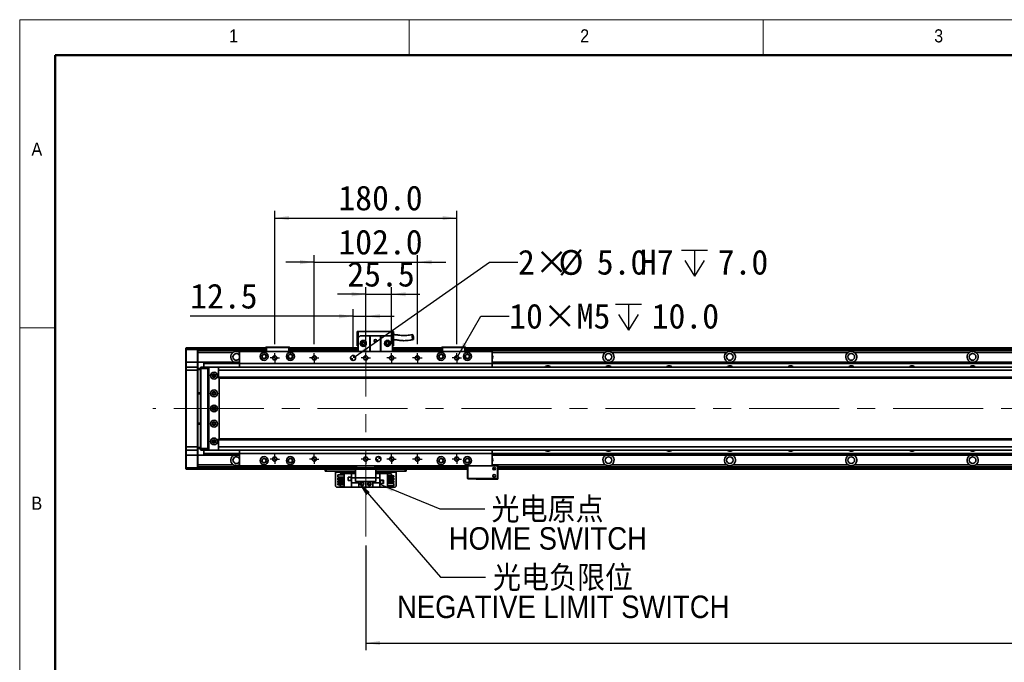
# Model space of a CAD drawing. Header units: millimetres. Extents: x 35 to 2905, y 35 to 2044.
# Tile 3 of 10: x 35 to 1008, y 1409 to 2044. Entities that reach past the tile are written whole.
import ezdxf

# ---------------------------------------------------------------- set-up
doc = ezdxf.new("R2010")
doc.units = ezdxf.units.MM
doc.header["$LTSCALE"] = 7
doc.linetypes.add('CENTERX2', pattern=[20.32, 12.7, -2.54, 2.54, -2.54])
doc.layers.add('黑色实线', color=7, linetype='Continuous')
doc.styles.add('SLDTEXTSTYLE0', font='Gothic.ttf', dxfattribs={"width": 0.913, "bigfont": 'bigfont'})
doc.styles.add('SLDTEXTSTYLE1', font='Gothic.ttf', dxfattribs={"width": 0.913})
doc.styles.add('SLDTEXTSTYLE8', font='txt')
doc.dimstyles.new('SLDDIMSTYLE0', dxfattribs={"dimtxt": 24.5, "dimasz": 14, "dimexe": 0, "dimexo": 0.0625, "dimgap": 6.125, "dimtad": 2, "dimdec": 1, "dimrnd": 1e-09, "dimzin": 4, "dimdsep": 46, "dimtxsty": 'SLDTEXTSTYLE8', "dimsah": 1, "dimcen": 0.09, "dimadec": 0, "dimazin": 1, "dimtfac": 1, "dimtdec": 1, "dimtmove": 0, "dimatfit": 0, "dimfxl": 0, "dimfrac": 2, "dimtolj": 1, "dimtzin": 12, "dimarcsym": 0})
doc.dimstyles.new('SLDDIMSTYLE1', dxfattribs={"dimtxt": 24.5, "dimasz": 14, "dimexe": 0, "dimexo": 0.0625, "dimgap": 6.125, "dimtad": 2, "dimdec": 1, "dimrnd": 1e-09, "dimzin": 12, "dimdsep": 46, "dimtxsty": 'SLDTEXTSTYLE8', "dimsah": 1, "dimcen": 0.09, "dimadec": 0, "dimazin": 3, "dimtfac": 1, "dimtdec": 1, "dimtmove": 0, "dimatfit": 0, "dimfxl": 0, "dimfrac": 2, "dimtolj": 1, "dimtzin": 12, "dimarcsym": 0})
doc.dimstyles.new('SLDDIMSTYLE2', dxfattribs={"dimtxt": 0.18, "dimasz": 14, "dimexe": 0, "dimexo": 0.0625, "dimgap": 0, "dimtad": 0, "dimtih": 1, "dimtoh": 1, "dimdec": 0, "dimrnd": 1e-09, "dimzin": 0, "dimdsep": 46, "dimtxsty": 'Standard', "dimsah": 1, "dimcen": 0.09, "dimadec": 0, "dimazin": 0, "dimtfac": 14, "dimtdec": 0, "dimtofl": 0, "dimtmove": 0, "dimatfit": 3, "dimfxl": 0, "dimfrac": 2, "dimtolj": 1, "dimtzin": 0, "dimarcsym": 0})
doc.dimstyles.new('SLDDIMSTYLE3', dxfattribs={"dimtxt": 24.5, "dimasz": 14, "dimexe": 0, "dimexo": 0.0625, "dimgap": 6.125, "dimtad": 2, "dimdec": 1, "dimrnd": 1e-09, "dimzin": 4, "dimdsep": 46, "dimtxsty": 'SLDTEXTSTYLE8', "dimsah": 1, "dimcen": 0.09, "dimadec": 0, "dimazin": 1, "dimtfac": 1, "dimtdec": 1, "dimtofl": 0, "dimtmove": 0, "dimatfit": 3, "dimfxl": 0, "dimfrac": 2, "dimtolj": 1, "dimtzin": 12, "dimarcsym": 0})
doc.dimstyles.new('SLDDIMSTYLE4', dxfattribs={"dimtxt": 24.5, "dimasz": 14, "dimexe": 0, "dimexo": 0.0625, "dimgap": 6.125, "dimtad": 0, "dimtih": 1, "dimtoh": 1, "dimdec": 1, "dimrnd": 1e-09, "dimzin": 4, "dimdsep": 46, "dimtxsty": 'SLDTEXTSTYLE8', "dimsah": 1, "dimcen": 0, "dimadec": 0, "dimazin": 1, "dimtfac": 1, "dimtdec": 1, "dimtofl": 0, "dimtmove": 0, "dimatfit": 3, "dimfxl": 0, "dimfrac": 2, "dimtolj": 1, "dimtzin": 12, "dimarcsym": 0})
doc.dimstyles.new('SLDDIMSTYLE5', dxfattribs={"dimtxt": 24.5, "dimasz": 14, "dimexe": 0, "dimexo": 0.0625, "dimgap": 6.125, "dimtad": 0, "dimtih": 1, "dimtoh": 1, "dimdec": 1, "dimrnd": 1e-09, "dimzin": 12, "dimdsep": 46, "dimtxsty": 'SLDTEXTSTYLE8', "dimsah": 1, "dimcen": 0, "dimadec": 0, "dimazin": 3, "dimtfac": 1, "dimtdec": 1, "dimtofl": 0, "dimtmove": 0, "dimatfit": 3, "dimfxl": 0, "dimfrac": 2, "dimtolj": 1, "dimtzin": 12, "dimarcsym": 0})

# ---------------------------------------------------------------- blocks, each defined once
blk = doc.blocks.new('_D_14')
at = {"layer": '黑色实线'}
for p, q in [((326.16, 1723.15), (326.16, 1811.32)), ((428.16, 1723.15), (428.16, 1811.32)), ((326.16, 1804.32), (298.16, 1804.32)), ((326.16, 1804.32), (428.16, 1804.32)), ((428.16, 1804.32), (456.16, 1804.32))]:
    blk.add_line(p, q, dxfattribs=at)
for points in [[(326.16, 1804.32), (312.16, 1806.42), (312.16, 1802.22)], [(428.16, 1804.32), (442.16, 1802.22), (442.16, 1806.42)]]:
    blk.add_solid(points, dxfattribs=at)
at = {"layer": '黑色实线', "insert": (350.05, 1836.46), "char_height": 24.5, "attachment_point": 1, "style": 'SLDTEXTSTYLE8'}
blk.add_mtext('102.0', dxfattribs=at)
blk = doc.blocks.new('_D_15')
at = {"layer": '黑色实线'}
for p, q in [((287.16, 1723.15), (287.16, 1854.92)), ((467.16, 1723.15), (467.16, 1854.92)), ((287.16, 1847.92), (467.16, 1847.92))]:
    blk.add_line(p, q, dxfattribs=at)
for points in [[(287.16, 1847.92), (301.16, 1845.82), (301.16, 1850.02)], [(467.16, 1847.92), (453.16, 1850.02), (453.16, 1845.82)]]:
    blk.add_solid(points, dxfattribs=at)
at = {"layer": '黑色实线', "insert": (350.05, 1880.06), "char_height": 24.5, "attachment_point": 1, "style": 'SLDTEXTSTYLE8'}
blk.add_mtext('180.0', dxfattribs=at)
blk = doc.blocks.new('_D_16')
at = {"layer": '黑色实线'}
for p, q in [((377.16, 1772.59), (349.16, 1772.59)), ((377.16, 1723.15), (377.16, 1779.59)), ((377.16, 1772.59), (402.66, 1772.59)), ((402.66, 1723.15), (402.66, 1779.59)), ((402.66, 1772.59), (430.66, 1772.59))]:
    blk.add_line(p, q, dxfattribs=at)
for points in [[(377.16, 1772.59), (363.16, 1774.69), (363.16, 1770.49)], [(402.66, 1772.59), (416.66, 1770.49), (416.66, 1774.69)]]:
    blk.add_solid(points, dxfattribs=at)
at = {"layer": '黑色实线', "insert": (358.9, 1804.74), "char_height": 24.5, "attachment_point": 1, "style": 'SLDTEXTSTYLE8'}
blk.add_mtext('25.5', dxfattribs=at)
blk = doc.blocks.new('_D_17')
at = {"layer": '黑色实线'}
for p, q in [((364.66, 1718.51), (364.66, 1757.87)), ((377.16, 1723.15), (377.16, 1757.87)), ((364.66, 1750.87), (203.5, 1750.87)), ((364.66, 1750.87), (377.16, 1750.87)), ((377.16, 1750.87), (405.16, 1750.87))]:
    blk.add_line(p, q, dxfattribs=at)
for points in [[(364.66, 1750.87), (350.66, 1752.97), (350.66, 1748.77)], [(377.16, 1750.87), (391.16, 1748.77), (391.16, 1752.97)]]:
    blk.add_solid(points, dxfattribs=at)
at = {"layer": '黑色实线', "insert": (203.5, 1783.02), "char_height": 24.5, "attachment_point": 1, "style": 'SLDTEXTSTYLE8'}
blk.add_mtext('12.5', dxfattribs=at)
blk = doc.blocks.new('SW_SYMBOL_HOLE_DEPTH')
at = {"layer": '黑色实线', "color": 0}
for p, q in [((0, 6125), (5600, 6125)), ((2800, 6125), (2800, 525)), ((700, 3885), (2800, 525)), ((4900, 3885), (2800, 525))]:
    blk.add_line(p, q, dxfattribs=at)
blk = doc.blocks.new('_D_18')
at = {"layer": '黑色实线'}
for p, q in [((468.21, 1711.44), (490.97, 1750.87)), ((490.97, 1750.87), (518.97, 1750.87))]:
    blk.add_line(p, q, dxfattribs=at)
blk.add_solid([(468.21, 1711.44), (477.02, 1722.51), (473.39, 1724.61)], dxfattribs=at)
at = {"layer": '黑色实线', "xscale": 0.004592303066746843, "yscale": 0.004592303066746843, "zscale": 0.004592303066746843}
blk.add_blockref('SW_SYMBOL_HOLE_DEPTH', (623.95, 1734.65), dxfattribs=at)
at = {"layer": '黑色实线', "char_height": 24.5, "attachment_point": 1, "style": 'SLDTEXTSTYLE8'}
for s, insert in [('10×M5', (518.97, 1763.21)), ('10.0', (659.81, 1763.21))]:
    blk.add_mtext(s, dxfattribs=dict(at, insert=insert))
blk = doc.blocks.new('_D_19')
at = {"layer": '黑色实线'}
for p, q in [((366.7, 1711.05), (499.61, 1804.32)), ((499.61, 1804.32), (527.61, 1804.32))]:
    blk.add_line(p, q, dxfattribs=at)
blk.add_solid([(366.7, 1711.05), (379.37, 1717.38), (376.96, 1720.81)], dxfattribs=at)
at = {"layer": '黑色实线', "xscale": 0.004592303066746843, "yscale": 0.004592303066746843, "zscale": 0.004592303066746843}
blk.add_blockref('SW_SYMBOL_HOLE_DEPTH', (689.25, 1788), dxfattribs=at)
at = {"layer": '黑色实线', "char_height": 24.5, "attachment_point": 1, "style": 'SLDTEXTSTYLE8'}
for s, insert in [('2×', (527.61, 1816.56)), ('%%c', (567.69, 1816.32)), ('5.0', (605.54, 1816.56)), ('H7', (648.21, 1816.56)), ('7.0', (725.11, 1816.56))]:
    blk.add_mtext(s, dxfattribs=dict(at, insert=insert))
blk = doc.blocks.new('_D_20')
at = {"layer": '黑色实线'}
for p, q in [((377.16, 1524.31), (377.16, 1420.82)), ((2057.16, 1528.16), (2057.16, 1420.82)), ((377.16, 1427.82), (2057.16, 1427.82))]:
    blk.add_line(p, q, dxfattribs=at)
for points in [[(377.16, 1427.82), (391.16, 1425.72), (391.16, 1429.92)], [(2057.16, 1427.82), (2043.16, 1429.92), (2043.16, 1425.72)]]:
    blk.add_solid(points, dxfattribs=at)
at = {"layer": '黑色实线', "insert": (1160.5, 1459.96), "char_height": 24.5, "attachment_point": 1, "style": 'SLDTEXTSTYLE8'}
blk.add_mtext('1680.0', dxfattribs=at)
blk = doc.blocks.new('SW_NOTE_7')
at = {"layer": '黑色实线', "color": 0, "char_height": 22.225, "attachment_point": 2}
for s, insert, style in [('光电原点', (62.07, 11.19), 'SLDTEXTSTYLE0'), ('HOME SWITCH', (62.3, -18.03), 'SLDTEXTSTYLE1')]:
    blk.add_mtext(s, dxfattribs=dict(at, insert=insert, style=style))
blk = doc.blocks.new('SW_NOTE_8')
at = {"layer": '黑色实线', "color": 0, "char_height": 22.225, "attachment_point": 2}
for s, insert, style in [('光电负限位', (76.78, 11.05), 'SLDTEXTSTYLE0'), ('NEGATIVE LIMIT SWITCH', (76.99, -18.18), 'SLDTEXTSTYLE1')]:
    blk.add_mtext(s, dxfattribs=dict(at, insert=insert, style=style))
blk = doc.blocks.new('SW_CENTERMARKSYMBOL_12')
at = {"layer": '黑色实线', "color": 0}
for p, q in [((-2.54, 0), (-4.64, 0)), ((0, 0), (-2.54, 0)), ((0, 2.54), (0, 4.64)), ((0, 0), (0, 2.54)), ((0, 0), (0, -2.54)), ((0, 0), (2.54, 0)), ((2.54, 0), (4.64, 0)), ((0, -2.54), (0, -4.64))]:
    blk.add_line(p, q, dxfattribs=at)
blk = doc.blocks.new('SW_CENTERMARKSYMBOL_13')
at = {"layer": '黑色实线', "color": 0}
for p, q in [((-2.54, 0), (-4.64, 0)), ((0, 0), (-2.54, 0)), ((0, 2.54), (0, 4.64)), ((0, 0), (0, 2.54)), ((0, 0), (0, -2.54)), ((0, 0), (2.54, 0)), ((2.54, 0), (4.64, 0)), ((0, -2.54), (0, -4.64))]:
    blk.add_line(p, q, dxfattribs=at)
blk = doc.blocks.new('SW_CENTERMARKSYMBOL_14')
at = {"layer": '黑色实线', "color": 0}
for p, q in [((-2.54, 0), (-4.64, 0)), ((0, 0), (-2.54, 0)), ((0, 2.54), (0, 4.64)), ((0, 0), (0, 2.54)), ((0, 0), (0, -2.54)), ((0, 0), (2.54, 0)), ((2.54, 0), (4.64, 0)), ((0, -2.54), (0, -4.64))]:
    blk.add_line(p, q, dxfattribs=at)
blk = doc.blocks.new('SW_CENTERMARKSYMBOL_15')
at = {"layer": '黑色实线', "color": 0}
for p, q in [((-2.54, 0), (-4.64, 0)), ((0, 0), (-2.54, 0)), ((0, 2.54), (0, 4.64)), ((0, 0), (0, 2.54)), ((0, 0), (0, -2.54)), ((0, 0), (2.54, 0)), ((2.54, 0), (4.64, 0)), ((0, -2.54), (0, -4.64))]:
    blk.add_line(p, q, dxfattribs=at)
blk = doc.blocks.new('SW_CENTERMARKSYMBOL_16')
at = {"layer": '黑色实线', "color": 0}
for p, q in [((-2.54, 0), (-4.64, 0)), ((0, 0), (-2.54, 0)), ((0, 2.54), (0, 4.64)), ((0, 0), (0, 2.54)), ((0, 0), (0, -2.54)), ((0, 0), (2.54, 0)), ((2.54, 0), (4.64, 0)), ((0, -2.54), (0, -4.64))]:
    blk.add_line(p, q, dxfattribs=at)
blk = doc.blocks.new('SW_CENTERMARKSYMBOL_17')
at = {"layer": '黑色实线', "color": 0}
for p, q in [((-2.54, 0), (-4.64, 0)), ((0, 0), (-2.54, 0)), ((0, 2.54), (0, 4.64)), ((0, 0), (0, 2.54)), ((0, 0), (0, -2.54)), ((0, 0), (2.54, 0)), ((2.54, 0), (4.64, 0)), ((0, -2.54), (0, -4.64))]:
    blk.add_line(p, q, dxfattribs=at)
blk = doc.blocks.new('SW_CENTERMARKSYMBOL_18')
at = {"layer": '黑色实线', "color": 0}
for p, q in [((-2.54, 0), (-4.64, 0)), ((0, 0), (-2.54, 0)), ((0, 2.54), (0, 4.64)), ((0, 0), (0, 2.54)), ((0, 0), (0, -2.54)), ((0, 0), (2.54, 0)), ((2.54, 0), (4.64, 0)), ((0, -2.54), (0, -4.64))]:
    blk.add_line(p, q, dxfattribs=at)
blk = doc.blocks.new('SW_CENTERMARKSYMBOL_19')
at = {"layer": '黑色实线', "color": 0}
for p, q in [((-2.54, 0), (-4.64, 0)), ((0, 0), (-2.54, 0)), ((0, 2.54), (0, 4.64)), ((0, 0), (0, 2.54)), ((0, 0), (0, -2.54)), ((0, 0), (2.54, 0)), ((2.54, 0), (4.64, 0)), ((0, -2.54), (0, -4.64))]:
    blk.add_line(p, q, dxfattribs=at)
blk = doc.blocks.new('SW_CENTERMARKSYMBOL_20')
at = {"layer": '黑色实线', "color": 0}
for p, q in [((-2.54, 0), (-4.64, 0)), ((0, 0), (-2.54, 0)), ((0, 2.54), (0, 4.64)), ((0, 0), (0, 2.54)), ((0, 0), (0, -2.54)), ((0, 0), (2.54, 0)), ((2.54, 0), (4.64, 0)), ((0, -2.54), (0, -4.64))]:
    blk.add_line(p, q, dxfattribs=at)
blk = doc.blocks.new('SW_CENTERMARKSYMBOL_21')
at = {"layer": '黑色实线', "color": 0}
for p, q in [((-2.54, 0), (-4.64, 0)), ((0, 0), (-2.54, 0)), ((0, 2.54), (0, 4.64)), ((0, 0), (0, 2.54)), ((0, 0), (0, -2.54)), ((0, 0), (2.54, 0)), ((2.54, 0), (4.64, 0)), ((0, -2.54), (0, -4.64))]:
    blk.add_line(p, q, dxfattribs=at)
blk = doc.blocks.new('SW_CENTERMARKSYMBOL_22')
at = {"layer": '黑色实线', "color": 0}
for p, q in [((-2.54, 0), (-4.64, 0)), ((0, 0), (-2.54, 0)), ((0, 2.54), (0, 4.64)), ((0, 0), (0, 2.54)), ((0, 0), (0, -2.54)), ((0, 0), (2.54, 0)), ((2.54, 0), (4.64, 0)), ((0, -2.54), (0, -4.64))]:
    blk.add_line(p, q, dxfattribs=at)
blk = doc.blocks.new('SW_CENTERMARKSYMBOL_23')
at = {"layer": '黑色实线', "color": 0}
for p, q in [((-2.54, 0), (-4.64, 0)), ((0, 0), (-2.54, 0)), ((0, 2.54), (0, 4.64)), ((0, 0), (0, 2.54)), ((0, 0), (0, -2.54)), ((0, 0), (2.54, 0)), ((2.54, 0), (4.64, 0)), ((0, -2.54), (0, -4.64))]:
    blk.add_line(p, q, dxfattribs=at)
blk = doc.blocks.new('SW_DOWELSYMBOL_2')
at = {"linetype": 'Continuous', "lineweight": 18}
h = blk.add_hatch(color=0, dxfattribs=at)
edge = h.paths.add_edge_path(flags=0)
edge.add_arc((0, 0), 2.5, 180, 270)
edge.add_line((0, -2.5), (0, 0))
edge.add_line((0, 0), (-2.5, 0))
h = blk.add_hatch(color=0, dxfattribs=at)
edge = h.paths.add_edge_path(flags=0)
edge.add_arc((0, 0), 2.5, 0, 90)
edge.add_line((0, 2.5), (0, 0))
edge.add_line((0, 0), (2.5, 0))
at = {"layer": '黑色实线', "color": 0}
blk.add_circle((0, 0), 2.5, dxfattribs=at)
blk = doc.blocks.new('SW_DOWELSYMBOL_3')
at = {"linetype": 'Continuous', "lineweight": 18}
h = blk.add_hatch(color=0, dxfattribs=at)
edge = h.paths.add_edge_path(flags=0)
edge.add_arc((0, 0), 2.5, 180, 270)
edge.add_line((0, -2.5), (0, 0))
edge.add_line((0, 0), (-2.5, 0))
h = blk.add_hatch(color=0, dxfattribs=at)
edge = h.paths.add_edge_path(flags=0)
edge.add_arc((0, 0), 2.5, 0, 90)
edge.add_line((0, 2.5), (0, 0))
edge.add_line((0, 0), (2.5, 0))
at = {"layer": '黑色实线', "color": 0}
blk.add_circle((0, 0), 2.5, dxfattribs=at)

msp = doc.modelspace()

# ---------------------------------------------------------------- linework, layer by layer
at = {"color": 7, "linetype": 'Continuous', "lineweight": 18}
for p, q in [((2905, 2044), (35, 2044)), ((35, 2044), (35, 35)), ((420, 2009), (420, 2044)), ((770, 2044), (770, 2009)), ((70, 2009), (2870, 2009)), ((70, 2009), (70, 70)), ((70, 1739.5), (35, 1739.5))]:
    msp.add_line(p, q, dxfattribs=at)
at = {"color": 7, "linetype": 'Continuous', "lineweight": 50}
for p, q in [((2870, 2009), (70, 2009)), ((70, 2009), (70, 70))]:
    msp.add_line(p, q, dxfattribs=at)
at = {"color": 7, "linetype": 'Continuous', "lineweight": 35}
for p, q in [((368.66, 1735.92), (369.66, 1735.92)), ((368.66, 1735.92), (368.66, 1721.52)), ((369.66, 1729.52), (369.66, 1735.92)), ((369.66, 1735.92), (403.66, 1735.92)), ((403.66, 1735.92), (404.66, 1735.92)), ((403.66, 1735.92), (403.66, 1729.52)), ((404.66, 1721.52), (404.66, 1735.92)), ((371.66, 1731.52), (369.66, 1729.52)), ((369.66, 1729.52), (369.66, 1716.12)), ((371.66, 1731.52), (381.16, 1731.52)), ((381.16, 1716.12), (381.16, 1731.52)), ((381.16, 1731.52), (381.66, 1731.52)), ((381.66, 1731.52), (381.66, 1716.12)), ((391.66, 1731.52), (381.66, 1731.52)), ((391.66, 1716.12), (391.66, 1731.52)), ((391.66, 1731.52), (392.16, 1731.52)), ((392.16, 1731.52), (392.16, 1716.12)), ((392.16, 1731.52), (401.66, 1731.52)), ((403.66, 1729.52), (401.66, 1731.52)), ((403.66, 1729.52), (403.66, 1716.12)), ((199.16, 1719.32), (199.46, 1719.62)), ((199.16, 1718.12), (199.16, 1719.32)), ((199.16, 1718.12), (199.46, 1718.12)), ((199.16, 1705.62), (199.16, 1718.12)), ((199.46, 1719.62), (199.46, 1718.12)), ((199.46, 1719.62), (210.86, 1719.62)), ((210.86, 1718.12), (199.46, 1718.12)), ((199.46, 1718.12), (199.46, 1705.62)), ((210.86, 1718.12), (210.86, 1719.62)), ((210.86, 1719.62), (211.16, 1719.32)), ((210.86, 1718.12), (211.16, 1718.12)), ((210.86, 1705.62), (210.86, 1718.12)), ((278.16, 1719.62), (211.16, 1719.62)), ((211.16, 1719.62), (211.16, 1719.32)), ((211.16, 1719.32), (211.16, 1718.12)), ((278.16, 1719.12), (211.16, 1719.12)), ((211.16, 1718.12), (211.16, 1705.62)), ((278.16, 1717.11), (211.16, 1717.11)), ((245.99, 1715.11), (211.16, 1715.11)), ((502.16, 1716.12), (252.16, 1716.12)), ((252.16, 1716.12), (252.16, 1704.12)), ((278.16, 1719.82), (278.46, 1720.12)), ((278.16, 1716.12), (278.16, 1719.82)), ((279.16, 1719.82), (278.16, 1719.82)), ((278.46, 1720.12), (279.28, 1720.12)), ((279.16, 1719.82), (279.28, 1720.12)), ((279.16, 1719.82), (279.16, 1716.12)), ((301.16, 1719.82), (279.16, 1719.82)), ((279.28, 1720.12), (301.03, 1720.12)), ((301.03, 1720.12), (301.86, 1720.12)), ((301.16, 1719.82), (301.03, 1720.12)), ((301.16, 1716.12), (301.16, 1719.82)), ((302.16, 1719.82), (301.16, 1719.82)), ((301.86, 1720.12), (302.16, 1719.82)), ((302.16, 1719.82), (302.16, 1716.12)), ((369.66, 1719.62), (302.16, 1719.62)), ((302.16, 1719.42), (369.66, 1719.42)), ((302.16, 1719.22), (369.66, 1719.22)), ((369.66, 1719.12), (302.16, 1719.12)), ((369.66, 1717.11), (302.16, 1717.11)), ((368.66, 1721.52), (369.66, 1721.52)), ((403.66, 1721.52), (404.66, 1721.52)), ((452.16, 1719.62), (403.66, 1719.62)), ((403.66, 1719.42), (452.16, 1719.42)), ((403.66, 1719.22), (452.16, 1719.22)), ((452.16, 1719.12), (403.66, 1719.12)), ((452.16, 1717.11), (403.66, 1717.11)), ((452.16, 1719.82), (452.46, 1720.12)), ((453.16, 1719.82), (452.16, 1719.82)), ((452.16, 1716.12), (452.16, 1719.82)), ((452.46, 1720.12), (453.28, 1720.12)), ((453.16, 1719.82), (453.28, 1720.12)), ((475.16, 1719.82), (453.16, 1719.82)), ((453.16, 1719.82), (453.16, 1716.12)), ((453.28, 1720.12), (475.03, 1720.12)), ((475.03, 1720.12), (475.86, 1720.12)), ((475.16, 1719.82), (475.03, 1720.12)), ((476.16, 1719.82), (475.16, 1719.82)), ((475.16, 1716.12), (475.16, 1719.82)), ((475.86, 1720.12), (476.16, 1719.82)), ((476.16, 1719.82), (476.16, 1716.12)), ((1958.16, 1719.62), (476.16, 1719.62)), ((476.16, 1719.42), (1958.16, 1719.42)), ((476.16, 1719.22), (1958.16, 1719.22)), ((1958.16, 1719.12), (476.16, 1719.12)), ((1958.16, 1717.11), (476.16, 1717.11)), ((502.16, 1716.12), (502.16, 1704.12)), ((733.99, 1715.11), (620.32, 1715.11)), ((853.99, 1715.11), (740.32, 1715.11)), ((973.99, 1715.11), (860.32, 1715.11)), ((1093.99, 1715.11), (980.32, 1715.11)), ((199.16, 1705.62), (199.46, 1705.62)), ((199.16, 1700.32), (199.16, 1705.62)), ((199.46, 1705.62), (199.46, 1700.62)), ((210.86, 1705.62), (199.46, 1705.62)), ((210.86, 1700.62), (210.86, 1705.62)), ((210.86, 1705.62), (211.16, 1705.62)), ((211.16, 1705.62), (211.16, 1700.32)), ((217.16, 1705.61), (211.16, 1705.61)), ((217.16, 1705.61), (252.16, 1705.61)), ((217.16, 1705.61), (217.16, 1705.32)), ((217.16, 1705.32), (252.16, 1705.32)), ((217.16, 1705.32), (217.16, 1704.42)), ((217.16, 1704.42), (252.16, 1704.42)), ((217.16, 1704.42), (217.16, 1704.13)), ((217.16, 1704.13), (252.16, 1704.13)), ((217.16, 1704.13), (217.16, 1700.62)), ((251.44, 1705.61), (252.16, 1706.01)), ((502.16, 1704.12), (252.16, 1704.12)), ((252.16, 1704.12), (252.16, 1700.62)), ((502.16, 1705.61), (1932.16, 1705.61)), ((502.16, 1705.32), (1932.16, 1705.32)), ((502.16, 1704.42), (1932.16, 1704.42)), ((502.16, 1704.13), (1932.16, 1704.13)), ((502.16, 1704.12), (502.16, 1700.62)), ((199.46, 1700.62), (199.16, 1700.32)), ((199.16, 1697.62), (199.16, 1700.32)), ((199.16, 1621.62), (199.16, 1697.62)), ((199.46, 1697.62), (199.16, 1697.62)), ((199.46, 1700.62), (199.46, 1697.62)), ((199.46, 1700.62), (210.86, 1700.62)), ((199.46, 1697.62), (199.46, 1621.62)), ((210.86, 1697.62), (199.46, 1697.62)), ((210.86, 1697.62), (210.86, 1700.62)), ((210.86, 1700.62), (211.16, 1700.32)), ((210.86, 1697.62), (211.16, 1697.62)), ((210.86, 1621.62), (210.86, 1697.62)), ((211.16, 1700.32), (211.16, 1697.62)), ((211.16, 1699.12), (213.66, 1699.12)), ((213.66, 1698.12), (211.16, 1698.12)), ((211.16, 1697.62), (211.16, 1621.62)), ((213.66, 1700.32), (213.96, 1700.62)), ((213.66, 1699.12), (213.66, 1700.32)), ((213.66, 1620.12), (213.66, 1699.12)), ((213.66, 1699.12), (213.96, 1699.12)), ((213.96, 1700.62), (213.96, 1699.12)), ((213.96, 1700.62), (221.16, 1700.62)), ((213.96, 1699.12), (213.96, 1620.12)), ((221.16, 1699.12), (213.96, 1699.12)), ((221.16, 1700.62), (221.16, 1699.12)), ((221.16, 1700.62), (222.66, 1700.62)), ((222.36, 1700.32), (221.16, 1700.32)), ((221.16, 1699.12), (221.16, 1620.12)), ((222.16, 1698.62), (221.66, 1698.62)), ((221.66, 1698.62), (221.66, 1620.62)), ((222.66, 1700.62), (222.16, 1700.12)), ((222.16, 1700.12), (222.16, 1619.12)), ((231.66, 1700.62), (222.66, 1700.62)), ((232.16, 1700.12), (231.66, 1700.62)), ((2202.66, 1700.62), (231.66, 1700.62)), ((231.66, 1699.98), (231.66, 1697.62)), ((2202.66, 1697.62), (231.66, 1697.62)), ((231.66, 1697.62), (231.66, 1690.62)), ((232.16, 1699.98), (232.16, 1700.12)), ((228.3, 1692.62), (226.01, 1692.62)), ((2202.66, 1690.62), (231.66, 1690.62)), ((231.66, 1690.62), (231.66, 1689.62)), ((231.66, 1689.62), (2202.66, 1689.62)), ((232.16, 1629.62), (232.16, 1689.62)), ((211.16, 1675.12), (213.66, 1675.12)), ((213.66, 1674.12), (211.16, 1674.12)), ((211.16, 1645.12), (213.66, 1645.12)), ((213.66, 1644.12), (211.16, 1644.12)), ((226.01, 1626.62), (228.3, 1626.62)), ((2202.66, 1629.62), (231.66, 1629.62)), ((231.66, 1629.62), (231.66, 1628.62)), ((2202.66, 1628.62), (231.66, 1628.62)), ((231.66, 1628.62), (231.66, 1621.62)), ((199.46, 1621.62), (199.16, 1621.62)), ((199.16, 1618.92), (199.16, 1621.62)), ((199.46, 1618.62), (199.16, 1618.92)), ((199.16, 1613.62), (199.16, 1618.92)), ((199.46, 1621.62), (210.86, 1621.62)), ((199.46, 1621.62), (199.46, 1618.62)), ((210.86, 1618.62), (199.46, 1618.62)), ((199.46, 1618.62), (199.46, 1613.62)), ((210.86, 1621.62), (211.16, 1621.62)), ((210.86, 1618.62), (210.86, 1621.62)), ((210.86, 1618.62), (211.16, 1618.92)), ((210.86, 1613.62), (210.86, 1618.62)), ((211.16, 1621.62), (211.16, 1618.92)), ((211.16, 1621.12), (213.66, 1621.12)), ((213.66, 1620.12), (211.16, 1620.12)), ((211.16, 1618.92), (211.16, 1613.62)), ((213.66, 1620.12), (213.96, 1620.12)), ((213.66, 1618.92), (213.66, 1620.12)), ((213.66, 1618.92), (213.96, 1618.62)), ((213.96, 1620.12), (221.16, 1620.12)), ((213.96, 1620.12), (213.96, 1618.62)), ((221.16, 1618.62), (213.96, 1618.62)), ((217.16, 1618.62), (217.16, 1615.11)), ((221.16, 1620.12), (221.16, 1618.62)), ((221.16, 1618.92), (222.36, 1618.92)), ((222.66, 1618.62), (221.16, 1618.62)), ((221.66, 1620.62), (222.16, 1620.62)), ((222.16, 1619.12), (222.66, 1618.62)), ((222.66, 1618.62), (231.66, 1618.62)), ((2202.66, 1621.62), (231.66, 1621.62)), ((231.66, 1621.62), (231.66, 1619.26)), ((231.66, 1618.62), (232.16, 1619.12)), ((2202.66, 1618.62), (231.66, 1618.62)), ((232.16, 1619.12), (232.16, 1619.26)), ((252.16, 1618.62), (252.16, 1615.12)), ((502.16, 1618.62), (502.16, 1615.12)), ((199.46, 1613.62), (199.16, 1613.62)), ((199.16, 1601.12), (199.16, 1613.62)), ((210.86, 1613.62), (199.46, 1613.62)), ((199.46, 1613.62), (199.46, 1601.12)), ((211.16, 1613.62), (210.86, 1613.62)), ((210.86, 1601.12), (210.86, 1613.62)), ((211.16, 1613.62), (211.16, 1601.12)), ((217.16, 1613.62), (211.16, 1613.62)), ((217.16, 1615.11), (252.16, 1615.11)), ((217.16, 1615.11), (217.16, 1614.82)), ((217.16, 1614.82), (252.16, 1614.82)), ((217.16, 1614.82), (217.16, 1613.92)), ((217.16, 1613.92), (252.16, 1613.92)), ((217.16, 1613.92), (217.16, 1613.62)), ((217.16, 1613.62), (252.16, 1613.62)), ((251.44, 1613.62), (252.16, 1613.23)), ((502.16, 1615.12), (252.16, 1615.12)), ((252.16, 1615.12), (252.16, 1603.12)), ((502.16, 1615.12), (502.16, 1603.12)), ((502.16, 1615.11), (1932.16, 1615.11)), ((502.16, 1614.82), (1932.16, 1614.82)), ((502.16, 1613.92), (1932.16, 1613.92)), ((502.16, 1613.62), (1932.16, 1613.62)), ((199.46, 1601.12), (199.16, 1601.12)), ((199.16, 1599.92), (199.16, 1601.12)), ((199.46, 1599.62), (199.16, 1599.92)), ((199.46, 1601.12), (210.86, 1601.12)), ((199.46, 1601.12), (199.46, 1599.62)), ((210.86, 1599.62), (199.46, 1599.62)), ((211.16, 1601.12), (210.86, 1601.12)), ((210.86, 1599.62), (210.86, 1601.12)), ((211.16, 1599.92), (210.86, 1599.62)), ((245.99, 1604.12), (211.16, 1604.12)), ((367.16, 1602.12), (211.16, 1602.12)), ((211.16, 1601.12), (211.16, 1599.92)), ((211.16, 1599.92), (211.16, 1599.62)), ((367.16, 1599.62), (211.16, 1599.62)), ((502.16, 1603.12), (252.16, 1603.12)), ((337.16, 1597.62), (337.16, 1599.62)), ((338.16, 1597.62), (337.16, 1597.62)), ((338.16, 1599.62), (338.16, 1597.62)), ((367.16, 1597.62), (338.16, 1597.62)), ((347.16, 1597.62), (347.16, 1596.62)), ((347.16, 1582.82), (347.16, 1596.62)), ((367.16, 1601.12), (367.16, 1603.12)), ((368.16, 1601.12), (367.16, 1601.12)), ((367.16, 1599.62), (367.16, 1601.12)), ((387.16, 1599.62), (367.16, 1599.62)), ((367.16, 1599.62), (367.16, 1591.12)), ((368.16, 1603.12), (368.16, 1601.12)), ((386.16, 1601.12), (368.16, 1601.12)), ((386.16, 1601.12), (386.16, 1603.12)), ((387.16, 1601.12), (386.16, 1601.12)), ((387.16, 1603.12), (387.16, 1601.12)), ((477.66, 1602.12), (387.16, 1602.12)), ((387.16, 1601.12), (387.16, 1599.62)), ((387.16, 1599.62), (387.16, 1591.12)), ((477.66, 1599.62), (387.16, 1599.62)), ((416.16, 1597.62), (387.16, 1597.62)), ((407.16, 1596.62), (407.16, 1597.62)), ((407.16, 1596.62), (407.16, 1582.82)), ((416.16, 1597.62), (416.16, 1599.62)), ((417.16, 1597.62), (416.16, 1597.62)), ((417.16, 1599.62), (417.16, 1597.62)), ((477.96, 1603.12), (477.66, 1602.82)), ((477.96, 1602.82), (477.66, 1602.82)), ((477.66, 1590.42), (477.66, 1602.82)), ((477.96, 1602.82), (478.08, 1603.12)), ((477.96, 1602.82), (477.96, 1590.42)), ((507.36, 1602.82), (477.96, 1602.82)), ((502.16, 1603.42), (507.66, 1603.42)), ((502.16, 1603.12), (507.23, 1603.12)), ((505.3, 1599.62), (503.01, 1599.62)), ((507.36, 1602.82), (507.23, 1603.12)), ((507.23, 1603.12), (507.36, 1603.12)), ((507.66, 1602.82), (507.36, 1603.12)), ((507.36, 1590.42), (507.36, 1602.82)), ((507.66, 1602.82), (507.36, 1602.82)), ((507.66, 1602.82), (507.66, 1603.42)), ((507.66, 1602.82), (507.66, 1590.42)), ((1928.66, 1602.12), (507.66, 1602.12)), ((1928.66, 1599.62), (507.66, 1599.62)), ((733.99, 1604.12), (620.32, 1604.12)), ((853.99, 1604.12), (740.32, 1604.12)), ((973.99, 1604.12), (860.32, 1604.12)), ((1093.99, 1604.12), (980.32, 1604.12)), ((349.46, 1591.68), (349.46, 1594.18)), ((349.46, 1594.18), (355.66, 1594.18)), ((349.46, 1591.68), (355.66, 1591.68)), ((349.46, 1590.64), (355.66, 1590.64)), ((349.46, 1589.14), (349.46, 1590.64)), ((349.46, 1589.14), (355.66, 1589.14)), ((349.46, 1588.1), (355.66, 1588.1)), ((349.46, 1586.6), (349.46, 1588.1)), ((351.86, 1595.12), (355.66, 1595.12)), ((351.86, 1594.18), (351.86, 1595.12)), ((351.86, 1590.64), (351.86, 1591.68)), ((351.86, 1588.1), (351.86, 1589.14)), ((355.66, 1581.82), (355.66, 1595.42)), ((355.66, 1595.42), (363.21, 1595.42)), ((362.96, 1591.72), (359.76, 1591.72)), ((359.76, 1591.72), (359.76, 1588.52)), ((359.76, 1588.52), (362.96, 1588.52)), ((359.86, 1591.62), (359.86, 1588.62)), ((362.86, 1591.62), (359.86, 1591.62)), ((359.86, 1588.62), (362.86, 1588.62)), ((362.86, 1588.62), (362.86, 1591.62)), ((362.96, 1588.52), (362.96, 1591.72)), ((363.21, 1595.42), (363.21, 1591.12)), ((367.16, 1595.42), (363.21, 1595.42)), ((367.16, 1591.12), (363.21, 1591.12)), ((363.21, 1586.12), (363.21, 1591.12)), ((367.16, 1591.12), (387.16, 1591.12)), ((367.16, 1587.62), (367.16, 1591.12)), ((387.16, 1587.62), (367.16, 1587.62)), ((370.16, 1587.62), (370.16, 1586.12)), ((377.16, 1587.62), (377.16, 1581.82)), ((384.16, 1586.12), (384.16, 1587.62)), ((391.11, 1595.42), (387.16, 1595.42)), ((391.11, 1591.12), (387.16, 1591.12)), ((387.16, 1591.12), (387.16, 1587.62)), ((391.11, 1591.12), (391.11, 1595.42)), ((398.66, 1595.42), (391.11, 1595.42)), ((391.11, 1591.12), (391.11, 1586.12)), ((394.56, 1588.72), (391.36, 1588.72)), ((391.36, 1588.72), (391.36, 1585.52)), ((391.46, 1588.62), (391.46, 1585.62)), ((394.46, 1588.62), (391.46, 1588.62)), ((394.46, 1585.62), (394.46, 1588.62)), ((394.56, 1585.52), (394.56, 1588.72)), ((398.66, 1595.42), (398.66, 1581.82)), ((402.46, 1595.12), (398.66, 1595.12)), ((404.86, 1593.18), (398.66, 1593.18)), ((404.86, 1591.68), (398.66, 1591.68)), ((404.86, 1590.64), (398.66, 1590.64)), ((404.86, 1589.14), (398.66, 1589.14)), ((404.86, 1588.1), (398.66, 1588.1)), ((402.46, 1595.12), (402.46, 1593.18)), ((402.46, 1591.68), (402.46, 1590.64)), ((402.46, 1589.14), (402.46, 1588.1)), ((404.86, 1593.18), (404.86, 1591.68)), ((404.86, 1590.64), (404.86, 1589.14)), ((404.86, 1588.1), (404.86, 1586.6)), ((477.66, 1590.42), (477.96, 1590.42)), ((477.96, 1590.12), (477.66, 1590.42)), ((477.96, 1590.42), (507.36, 1590.42)), ((477.96, 1590.42), (478.08, 1590.12)), ((478.08, 1590.12), (477.96, 1590.12)), ((507.23, 1590.12), (478.08, 1590.12)), ((486.16, 1589.82), (486.16, 1590.12)), ((486.16, 1589.82), (507.66, 1589.82)), ((507.36, 1590.42), (507.23, 1590.12)), ((507.36, 1590.12), (507.23, 1590.12)), ((507.36, 1590.42), (507.66, 1590.42)), ((507.66, 1590.42), (507.36, 1590.12)), ((507.66, 1589.82), (507.66, 1590.42)), ((347.16, 1582.82), (348.16, 1581.82)), ((355.66, 1581.82), (348.16, 1581.82)), ((349.46, 1586.6), (355.66, 1586.6)), ((349.46, 1584.06), (349.46, 1585.56)), ((349.46, 1585.56), (355.66, 1585.56)), ((349.46, 1584.06), (355.66, 1584.06)), ((351.86, 1585.56), (351.86, 1586.6)), ((351.86, 1582.12), (351.86, 1584.06)), ((351.86, 1582.12), (355.66, 1582.12)), ((355.66, 1581.82), (363.21, 1581.82)), ((363.21, 1586.12), (370.16, 1586.12)), ((363.21, 1586.12), (363.21, 1581.82)), ((363.21, 1581.82), (370.16, 1581.82)), ((370.16, 1581.82), (370.16, 1586.12)), ((377.16, 1581.82), (370.16, 1581.82)), ((377.16, 1581.82), (384.16, 1581.82)), ((384.16, 1586.12), (391.11, 1586.12)), ((384.16, 1586.12), (384.16, 1581.82)), ((384.16, 1581.82), (391.11, 1581.82)), ((391.11, 1581.82), (391.11, 1586.12)), ((398.66, 1581.82), (391.11, 1581.82)), ((391.36, 1585.52), (394.56, 1585.52)), ((391.46, 1585.62), (394.46, 1585.62)), ((404.86, 1586.6), (398.66, 1586.6)), ((404.86, 1585.56), (398.66, 1585.56)), ((404.86, 1583.06), (398.66, 1583.06)), ((402.46, 1582.12), (398.66, 1582.12)), ((406.16, 1581.82), (398.66, 1581.82)), ((402.46, 1586.6), (402.46, 1585.56)), ((402.46, 1583.06), (402.46, 1582.12)), ((404.86, 1585.56), (404.86, 1583.06)), ((406.16, 1581.82), (407.16, 1582.82))]:
    msp.add_line(p, q, dxfattribs=at)
at = {"color": 8, "linetype": 'Continuous', "lineweight": 35}
for p, q in [((278.16, 1718.62), (211.16, 1718.62)), ((369.66, 1718.62), (302.16, 1718.62)), ((452.16, 1718.62), (403.66, 1718.62)), ((1958.16, 1718.62), (476.16, 1718.62)), ((613.99, 1715.11), (502.16, 1715.11)), ((367.16, 1600.62), (211.16, 1600.62)), ((347.16, 1596.62), (367.16, 1596.62)), ((477.66, 1600.62), (387.16, 1600.62)), ((387.16, 1596.62), (407.16, 1596.62)), ((613.99, 1604.12), (502.16, 1604.12)), ((505.3, 1600.62), (503.01, 1600.62)), ((1928.66, 1600.62), (507.66, 1600.62))]:
    msp.add_line(p, q, dxfattribs=at)
at = {"color": 7, "linetype": 'Continuous', "lineweight": 35, "flags": 128}
msp.add_lwpolyline([(253.8, 1716.04), (253.8, 1716.36), (253.71, 1716.72), (253.49, 1716.96), (253.18, 1717.06), (252.76, 1717.1), (252.25, 1717.11), (251.7, 1717.11), (251.2, 1717.07), (250.83, 1716.96), (250.62, 1716.75), (250.52, 1716.45), (250.51, 1716.03), (250.51, 1715.95), (250.51, 1715.95)], dxfattribs=at)
at = {"color": 7, "linetype": 'Continuous', "lineweight": 35}
for centre, radius in [((374.66, 1724.02), 3), ((374.66, 1724.02), 1.7), ((374.66, 1724.02), 1.6), ((386.66, 1726.52), 1.25), ((398.66, 1724.02), 3), ((398.66, 1724.02), 1.7), ((398.66, 1724.02), 1.6), ((276.66, 1711.12), 4), ((276.66, 1711.12), 2.25), ((302.66, 1711.12), 4), ((302.66, 1711.12), 2.25), ((451.66, 1711.12), 4), ((451.66, 1711.12), 2.25), ((477.66, 1711.12), 4), ((477.66, 1711.12), 2.25), ((617.16, 1710.62), 3.3), ((737.16, 1710.62), 3.3), ((857.16, 1710.62), 3.3), ((977.16, 1710.62), 3.3), ((276.66, 1711.12), 2), ((287.16, 1709.62), 2.1), ((302.66, 1711.12), 2), ((326.16, 1709.62), 2.1), ((364.66, 1709.62), 2.5), ((377.16, 1709.62), 2.1), ((402.66, 1709.62), 2.1), ((428.16, 1709.62), 2.1), ((451.66, 1711.12), 2), ((467.16, 1709.62), 2.1), ((477.66, 1711.12), 2), ((227.16, 1692.12), 3.36), ((227.16, 1692.12), 1.7), ((227.16, 1692.12), 1.6), ((227.16, 1692.12), 1.25), ((227.16, 1674.62), 3.36), ((227.16, 1674.62), 1.7), ((227.16, 1674.62), 1.6), ((227.16, 1674.62), 1.25), ((227.16, 1659.62), 3.36), ((227.16, 1659.62), 1.7), ((227.16, 1659.62), 1.6), ((227.16, 1659.62), 1.25), ((227.16, 1644.62), 3.36), ((227.16, 1644.62), 1.7), ((227.16, 1644.62), 1.6), ((227.16, 1644.62), 1.25), ((227.16, 1627.12), 3.36), ((227.16, 1627.12), 1.7), ((227.16, 1627.12), 1.6), ((227.16, 1627.12), 1.25), ((276.66, 1608.11), 4), ((276.66, 1608.11), 2.25), ((276.66, 1608.11), 2), ((287.16, 1609.62), 2.1), ((302.66, 1608.11), 4), ((302.66, 1608.11), 2.25), ((302.66, 1608.11), 2), ((326.16, 1609.62), 2.1), ((377.16, 1609.62), 2.1), ((389.66, 1609.62), 2.5), ((402.66, 1609.62), 2.1), ((428.16, 1609.62), 2.1), ((451.66, 1608.11), 4), ((451.66, 1608.11), 2.25), ((451.66, 1608.11), 2), ((467.16, 1609.62), 2.1), ((477.66, 1608.11), 4), ((477.66, 1608.11), 2.25), ((477.66, 1608.11), 2), ((617.16, 1608.62), 3.3), ((737.16, 1608.62), 3.3), ((857.16, 1608.62), 3.3), ((977.16, 1608.62), 3.3), ((504.16, 1600.12), 1.25), ((373.66, 1585.12), 1.75), ((380.66, 1585.12), 1.75), ((504.16, 1593.12), 1.25), ((373.66, 1585.12), 1.25), ((380.66, 1585.12), 1.25)]:
    msp.add_circle(centre, radius, dxfattribs=at)
for centre, radius, start, end in [((249.16, 1710.62), 5.5, 125.18979, 245.50882), ((249.16, 1710.62), 3.3, 24.61998, 335.38002), ((617.16, 1710.62), 5.5, 125.18979, 245.50882), ((617.16, 1710.62), 5.5, 294.49118, 54.81021), ((737.16, 1710.62), 5.5, 125.18979, 245.50882), ((737.16, 1710.62), 5.5, 294.49118, 54.81021), ((857.16, 1710.62), 5.5, 125.18979, 245.50882), ((857.16, 1710.62), 5.5, 294.49118, 54.81021), ((977.16, 1710.62), 5.5, 125.18979, 245.50882), ((977.16, 1710.62), 5.5, 294.49118, 54.81021), ((497.16, 1710.62), 5.5, 335.38002, 24.61998), ((557.16, 1698.11), 3.75, 41.91572, 138.08428), ((617.16, 1698.11), 3.75, 41.91572, 138.08428), ((677.16, 1698.11), 3.75, 41.91572, 138.08428), ((737.16, 1698.11), 3.75, 41.91572, 138.08428), ((797.16, 1698.11), 3.75, 41.91572, 138.08428), ((857.16, 1698.11), 3.75, 41.91572, 138.08428), ((917.16, 1698.11), 3.75, 41.91572, 138.08428), ((977.16, 1698.11), 3.75, 41.91572, 138.08428), ((557.16, 1621.12), 3.75, 221.91572, 318.08428), ((617.16, 1621.12), 3.75, 221.91572, 318.08428), ((677.16, 1621.12), 3.75, 221.91572, 318.08428), ((737.16, 1621.12), 3.75, 221.91572, 318.08428), ((797.16, 1621.12), 3.75, 221.91572, 318.08428), ((857.16, 1621.12), 3.75, 221.91572, 318.08428), ((917.16, 1621.12), 3.75, 221.91572, 318.08428), ((977.16, 1621.12), 3.75, 221.91572, 318.08428), ((249.16, 1608.62), 5.5, 114.49118, 234.81021), ((249.16, 1608.62), 3.3, 24.61998, 335.38002), ((497.16, 1608.62), 5.5, 335.38002, 24.61998), ((617.16, 1608.62), 5.5, 114.49118, 234.81021), ((617.16, 1608.62), 5.5, 305.18979, 65.50882), ((737.16, 1608.62), 5.5, 114.49118, 234.81021), ((737.16, 1608.62), 5.5, 305.18979, 65.50882), ((857.16, 1608.62), 5.5, 114.49118, 234.81021), ((857.16, 1608.62), 5.5, 305.18979, 65.50882), ((977.16, 1608.62), 5.5, 114.49118, 234.81021), ((977.16, 1608.62), 5.5, 305.18979, 65.50882)]:
    msp.add_arc(centre, radius, start, end, dxfattribs=at)
for points, knots in [([(374.44, 1722.89), (374.31, 1722.91), (374.06, 1722.95), (373.72, 1723.18), (373.46, 1723.5), (373.31, 1723.9), (373.3, 1724.34), (373.43, 1724.78), (373.69, 1725.15), (373.93, 1725.31), (374.05, 1725.39)], [0, 0, 0, 0, 0.115352, 0.231254, 0.351777, 0.477009, 0.606522, 0.740244, 0.878359, 1, 1, 1, 1]), ([(374.66, 1722.87), (374.66, 1722.87), (374.78, 1722.87), (375.02, 1722.91), (375.33, 1723.07), (375.59, 1723.31), (375.76, 1723.63), (375.82, 1723.97), (375.78, 1724.32), (375.64, 1724.65), (375.4, 1724.91), (375.1, 1725.1), (374.76, 1725.18), (374.4, 1725.16), (374.07, 1725.03), (373.8, 1724.81), (373.6, 1724.52), (373.5, 1724.18), (373.5, 1723.82), (373.61, 1723.49), (373.82, 1723.2), (374.1, 1722.98), (374.33, 1722.92), (374.44, 1722.89)], [0, 0, 0, 0, 0.001719, 0.051636, 0.101551, 0.151461, 0.201377, 0.251293, 0.301209, 0.35112, 0.401031, 0.45095, 0.500863, 0.550775, 0.600687, 0.650601, 0.700518, 0.750434, 0.800345, 0.850259, 0.900174, 0.95009, 1, 1, 1, 1]), ([(375.26, 1725.39), (375.39, 1725.3), (375.66, 1725.12), (375.92, 1724.69), (376.03, 1724.22), (375.97, 1723.75), (375.76, 1723.34), (375.43, 1723.05), (375.11, 1722.92), (374.92, 1722.89), (374.87, 1722.89)], [0, 0, 0, 0, 0.1407984, 0.2880647, 0.4304368, 0.5679421, 0.7005942, 0.8284722, 0.9515826, 1, 1, 1, 1]), ([(398.53, 1722.89), (398.47, 1722.89), (398.28, 1722.89), (397.95, 1723.01), (397.61, 1723.28), (397.37, 1723.66), (397.28, 1724.12), (397.35, 1724.6), (397.59, 1725.04), (397.87, 1725.28), (398.03, 1725.38), (398.05, 1725.39)], [0, 0, 0, 0, 0.048839, 0.168025, 0.291924, 0.420546, 0.553963, 0.692171, 0.834936, 0.981918, 1, 1, 1, 1]), ([(398.44, 1722.89), (398.31, 1722.93), (398.07, 1723), (397.79, 1723.24), (397.62, 1723.48), (397.52, 1723.75), (397.5, 1723.96), (397.51, 1724.09), (397.51, 1724.12), (397.51, 1724.12), (397.51, 1724.13), (397.51, 1724.13), (397.51, 1724.13), (397.51, 1724.13)], [0, 0, 0, 0, 0.2369273, 0.4416971, 0.6142411, 0.7545115, 0.9380815, 0.9829676, 0.9897868, 0.9952062, 0.9975514, 0.9997681, 1, 1, 1, 1]), ([(398.87, 1722.89), (399.01, 1722.91), (399.29, 1722.96), (399.64, 1723.22), (399.89, 1723.56), (400.01, 1723.97), (400, 1724.4), (399.86, 1724.8), (399.61, 1725.15), (399.38, 1725.31), (399.26, 1725.39)], [0, 0, 0, 0, 0.124807, 0.249842, 0.37486, 0.499856, 0.624842, 0.74983, 0.874829, 1, 1, 1, 1]), ([(423.4, 1732.67), (422.35, 1732.5), (420.53, 1732.21), (418.15, 1731.84), (416.34, 1731.7), (414.76, 1731.67), (412.99, 1731.75), (411.13, 1731.97), (409.24, 1732.26), (407.72, 1732.48), (406.3, 1732.62), (405.35, 1732.67), (404.8, 1732.65), (404.66, 1732.64)], [0, 0, 0, 0, 0.172822, 0.301209, 0.394507, 0.462198, 0.550303, 0.67044, 0.754268, 0.853136, 0.912497, 0.977887, 1, 1, 1, 1]), ([(404.66, 1727.63), (405.02, 1727.65), (405.91, 1727.69), (407.28, 1727.51), (408.7, 1727.31), (409.98, 1727.11), (411.08, 1726.97), (412.03, 1726.86), (413.27, 1726.75), (415.1, 1726.68), (417.7, 1726.77), (420.7, 1727.19), (422.84, 1727.54), (423.97, 1727.73)], [0, 0, 0, 0, 0.0561689, 0.1350523, 0.2093711, 0.2758292, 0.332638, 0.3788405, 0.4216809, 0.5224859, 0.6560404, 0.8185898, 1, 1, 1, 1]), ([(423.02, 1731.51), (423.04, 1731.76), (423.09, 1732.26), (423.27, 1732.66), (423.49, 1732.7), (423.73, 1732.42), (423.94, 1731.91), (424.13, 1731.22), (424.27, 1730.41), (424.35, 1729.57), (424.35, 1728.79), (424.28, 1728.17), (424.14, 1727.78), (423.94, 1727.69), (423.74, 1727.8), (423.55, 1728.14), (423.38, 1728.67), (423.23, 1729.41), (423.12, 1730.15), (423.04, 1730.7), (423.01, 1730.96), (423, 1731.04), (423, 1731.06), (423, 1731.14), (423, 1731.29), (423.01, 1731.43), (423.02, 1731.51)], [0, 0, 0, 0, 0.0648171, 0.1297788, 0.1897321, 0.2426179, 0.294413, 0.3462427, 0.398724, 0.4521995, 0.5066008, 0.561452, 0.6160515, 0.6697721, 0.7270686, 0.7653772, 0.8036909, 0.8589087, 0.9142287, 0.9495542, 0.9640009, 0.9648506, 0.9657587, 0.96871, 0.980528, 1, 1, 1, 1]), ([(250.51, 1715.95), (250.09, 1716.02), (249.1, 1716.2), (247.49, 1715.98), (246.48, 1715.4), (245.99, 1715.11)], [0, 0, 0, 0, 0.268612, 0.636606, 1, 1, 1, 1]), ([(252.16, 1715.21), (252.09, 1715.26), (251.85, 1715.43), (251.41, 1715.64), (250.94, 1715.83), (250.62, 1715.92), (250.52, 1715.95), (250.51, 1715.95), (250.51, 1715.95)], [0, 0, 0, 0, 0.09632, 0.327903, 0.5604, 0.770986, 0.973925, 1, 1, 1, 1]), ([(620.32, 1715.11), (619.87, 1715.38), (618.92, 1715.94), (617.23, 1716.2), (615.49, 1715.98), (614.49, 1715.4), (613.99, 1715.11)], [0, 0, 0, 0, 0.235688, 0.486469, 0.744849, 1, 1, 1, 1]), ([(740.32, 1715.11), (739.87, 1715.38), (738.92, 1715.94), (737.23, 1716.2), (735.49, 1715.98), (734.49, 1715.4), (733.99, 1715.11)], [0, 0, 0, 0, 0.235688, 0.486469, 0.744849, 1, 1, 1, 1]), ([(860.32, 1715.11), (859.87, 1715.38), (858.92, 1715.94), (857.23, 1716.2), (855.49, 1715.98), (854.49, 1715.4), (853.99, 1715.11)], [0, 0, 0, 0, 0.235688, 0.486469, 0.744849, 1, 1, 1, 1]), ([(980.32, 1715.11), (979.87, 1715.38), (978.92, 1715.94), (977.23, 1716.2), (975.49, 1715.98), (974.49, 1715.4), (973.99, 1715.11)], [0, 0, 0, 0, 0.235694, 0.486464, 0.744851, 1, 1, 1, 1]), ([(245.99, 1604.12), (246.45, 1603.85), (247.39, 1603.3), (249.08, 1603.04), (250.76, 1603.24), (251.71, 1603.78), (252.16, 1604.04)], [0, 0, 0, 0, 0.242506, 0.500537, 0.766388, 1, 1, 1, 1]), ([(613.99, 1604.12), (614.45, 1603.85), (615.39, 1603.3), (617.08, 1603.04), (618.82, 1603.25), (619.83, 1603.83), (620.32, 1604.12)], [0, 0, 0, 0, 0.235688, 0.486469, 0.744849, 1, 1, 1, 1]), ([(733.99, 1604.12), (734.45, 1603.85), (735.39, 1603.3), (737.08, 1603.04), (738.82, 1603.25), (739.83, 1603.83), (740.32, 1604.12)], [0, 0, 0, 0, 0.235688, 0.486469, 0.744849, 1, 1, 1, 1]), ([(853.99, 1604.12), (854.45, 1603.85), (855.39, 1603.3), (857.08, 1603.04), (858.82, 1603.25), (859.83, 1603.83), (860.32, 1604.12)], [0, 0, 0, 0, 0.235688, 0.486469, 0.744849, 1, 1, 1, 1]), ([(973.99, 1604.12), (974.45, 1603.85), (975.39, 1603.3), (977.08, 1603.04), (978.82, 1603.25), (979.83, 1603.83), (980.32, 1604.12)], [0, 0, 0, 0, 0.235694, 0.486481, 0.744851, 1, 1, 1, 1])]:
    msp.add_open_spline(points, degree=3, knots=knots, dxfattribs=at)
at = {"layer": '黑色实线', "linetype": 'CENTERX2', "lineweight": 18}
for p, q in [((377.16, 1760.57), (377.16, 1533.2)), ((2267.61, 1659.62), (166.71, 1659.62))]:
    msp.add_line(p, q, dxfattribs=at)

# ---------------------------------------------------------------- block references
at = {"layer": '黑色实线'}
for name, p in [('SW_CENTERMARKSYMBOL_12', (287.16, 1709.62)), ('SW_CENTERMARKSYMBOL_13', (326.16, 1709.62)), ('SW_CENTERMARKSYMBOL_20', (377.16, 1709.62)), ('SW_CENTERMARKSYMBOL_14', (402.66, 1709.62)), ('SW_CENTERMARKSYMBOL_15', (428.16, 1709.62)), ('SW_CENTERMARKSYMBOL_16', (467.16, 1709.62)), ('SW_DOWELSYMBOL_2', (364.66, 1709.62)), ('SW_CENTERMARKSYMBOL_23', (287.16, 1609.62)), ('SW_CENTERMARKSYMBOL_22', (326.16, 1609.62)), ('SW_CENTERMARKSYMBOL_21', (377.16, 1609.62)), ('SW_DOWELSYMBOL_3', (389.66, 1609.62)), ('SW_CENTERMARKSYMBOL_19', (402.66, 1609.62)), ('SW_CENTERMARKSYMBOL_18', (428.16, 1609.62)), ('SW_CENTERMARKSYMBOL_17', (467.16, 1609.62))]:
    msp.add_blockref(name, p, dxfattribs=at)
at = {"layer": '黑色实线', "color": 7}
for name, p in [('SW_NOTE_7', (494.87, 1560.36)), ('SW_NOTE_8', (495.38, 1492.9))]:
    msp.add_blockref(name, p, dxfattribs=at)

# ---------------------------------------------------------------- texts
at = {"color": 7, "linetype": 'Continuous', "lineweight": 0, "char_height": 12.96, "attachment_point": 1, "style": 'SLDTEXTSTYLE1'}
for s, insert in [('2', (589.17, 2034.52)), ('3', (939.17, 2034.52)), ('1', (242.08, 2034.52)), ('A', (46.67, 1922.52)), ('B', (46.67, 1572.52))]:
    msp.add_mtext(s, dxfattribs=dict(at, insert=insert))

# ---------------------------------------------------------------- dimensions: what is measured, and where the dimension line sits
at = {"layer": '黑色实线'}
for base, p1, p2, dimstyle, picture, middle in [((467.16, 1847.92), (287.16, 1714.26), (467.16, 1714.26), 'SLDDIMSTYLE3', '_D_15', (389.08, 1847.92)), ((428.16, 1804.32), (326.16, 1714.26), (428.16, 1714.26), 'SLDDIMSTYLE0', '_D_14', (389.08, 1804.32)), ((402.66, 1772.59), (377.16, 1714.26), (402.66, 1714.26), 'SLDDIMSTYLE1', '_D_16', (389.08, 1772.59)), ((377.16, 1750.87), (364.66, 1709.62), (377.16, 1714.26), 'SLDDIMSTYLE1', '_D_17', (233.68, 1750.87)), ((2057.16, 1427.82), (377.16, 1533.2), (2057.16, 1537.05), 'SLDDIMSTYLE3', '_D_20', (1208.38, 1427.82))]:
    dim = msp.add_linear_dim(base=base, p1=p1, p2=p2, dimstyle=dimstyle, dxfattribs=at)
    dim.commit()
    dim.dimension.update_dxf_attribs({"geometry": picture, "text_midpoint": middle, "dimtype": 160})
dim = msp.add_diameter_dim_2p(p1=(362.61, 1708.18), p2=(366.7, 1711.05), text='2×<>H7{\\fGDT;x}7.0', dimstyle='SLDDIMSTYLE4', dxfattribs=at)
dim.commit()
dim.dimension.update_dxf_attribs({"geometry": '_D_19', "text_midpoint": (647.69, 1804.32), "dimtype": 163})
dim = msp.add_diameter_dim_2p(p1=(466.11, 1707.8), p2=(468.21, 1711.44), text='10×M5{\\fGDT;x}10.0', dimstyle='SLDDIMSTYLE5', override={"dimpost": '<>'}, dxfattribs=at)
dim.commit()
dim.dimension.update_dxf_attribs({"geometry": '_D_18', "text_midpoint": (619.57, 1750.87), "dimtype": 163})

# ---------------------------------------------------------------- leaders
at = {"layer": '黑色实线', "color": 7}
for points in [[(370.16, 1586.12), (450.93, 1492.9), (495.38, 1492.9)], [(391.11, 1584.77), (450.42, 1560.36), (494.87, 1560.36)]]:
    msp.add_leader(points, dimstyle='SLDDIMSTYLE2', dxfattribs=at)

doc.saveas('drawing.dxf')
